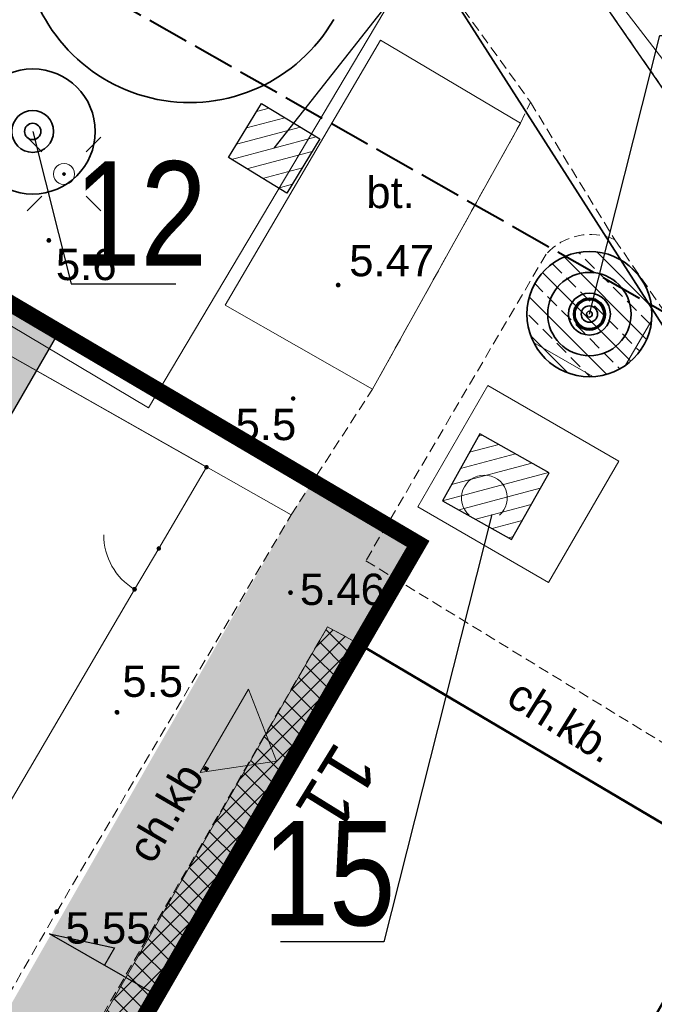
# Model space of a CAD drawing. Extents: x 5477758 to 5478333, y 5918235 to 5918502.
# Tile 125 of 130: x 5477956 to 5477971, y 5918447 to 5918471. Entities that reach past the tile are written whole.
import ezdxf
from ezdxf.enums import TextEntityAlignment as Align

# ---------------------------------------------------------------- set-up
doc = ezdxf.new("R2010")
doc.units = 0
doc.header["$LTSCALE"] = 0.25
doc.header["$PDSIZE"] = 0.75
for name, pattern in [('budynki akt$0$DASHED', [19.05, 12.7, -6.35]), ('PRZER1-1', [2, 1, -1]), ('PRZER2-1', [3, 2, -1]), ('PRZER3-1', [4, 3, -1]), ('PRZER4-1', [5, 4, -1]), ('tabelka$0$mapa PZT$0$xref$0$1753 Tchnologia.dwg$0${ Half Dash }', [0])]:
    doc.linetypes.add(name, pattern=pattern)
doc.layers.get('0').update_dxf_attribs({"linetype": 'CONTINUOUS', "lineweight": 13})
for name, color, linetype, lineweight in [('000_wejscia do budynków', 7, 'CONTINUOUS', 0), ('0_chodnik do naprawy', 7, 'CONTINUOUS', 0), ('0_NAWIERZCHNIA BEZPIECZNA Z PIASKU PŁUKANEGO', 35, 'CONTINUOUS', 0), ('0_NAWIERZCHNIA UTWARDZONA_CHODNIK', 254, 'CONTINUOUS', 0), ('0_PROJEKTOWANE OGRODZENIE', 7, 'CONTINUOUS', 0), ('A_GRANICA OPRACOWANIA', 7, 'CONTINUOUS', 0), ('GEPADR_O', 252, 'CONTINUOUS', 18), ('GESBZO', 252, 'CONTINUOUS', 50), ('GESDZI', 30, 'CONTINUOUS', 35), ('GESUZY', 252, 'PRZER1-1', 18), ('GSLINN', 252, 'CONTINUOUS', 18), ('GSLKRW', 252, 'CONTINUOUS', 25), ('GSPPRB', 252, 'CONTINUOUS', 20), ('GSSINN', 252, 'CONTINUOUS', 18), ('GSSINN_O', 252, 'CONTINUOUS', 18), ('GSSKOA', 252, 'PRZER3-1', 18), ('GSSKOD', 252, 'PRZER2-1', 18), ('GSSKOD_O', 252, 'PRZER2-1', 18), ('GULGPR', 252, 'CONTINUOUS', 18), ('GUPELA', 252, 'CONTINUOUS', 18), ('OT_Rzedna', 252, 'CONTINUOUS', 18), ('pomiar', 252, 'CONTINUOUS', 18), ('wysokosci', 252, 'CONTINUOUS', 18), ('zakres', 252, 'PRZER4-1', 50), ('ZZ_deskowanie', 170, 'CONTINUOUS', 60), ('ZZ_drzewo-nanoszone-recznie', 24, 'CONTINUOUS', 35), ('ZZ_ekran', 55, 'BATTING', 13), ('ZZ_grupa', 60, 'CONTINUOUS', 30), ('ZZ_grupa-krzewow-szraf', 60, 'CONTINUOUS', 13), ('ZZ_korona', 94, 'CONTINUOUS', 35), ('ZZ_nawadnianie', 150, 'CONTINUOUS', 9), ('ZZ_NSOD', 202, 'CONTINUOUS', 35), ('ZZ_numer-inwentaryzacyjny', 5, 'CONTINUOUS', 25), ('ZZ_SOD', 210, 'tabelka$0$mapa PZT$0$xref$0$1753 Tchnologia.dwg$0${ Half Dash }', 35), ('ZZ_średnica-pnia', 130, 'CONTINUOUS', 35)]:
    doc.layers.add(name, color=color, linetype=linetype, lineweight=lineweight)
doc.layers.add('0_PROJEKTOWANE SPADKI TERENU', color=7, linetype='CONTINUOUS')
doc.styles.add('GEO-INFO', font='arial.ttf')
doc.styles.add('zielen', font='ARIALN.TTF', dxfattribs={"height": 2.5})
doc.linetypes.add('BATTING', pattern='A,0.00254,-2.54,[134,ltypeshp.shx,S=2.54,R=0,X=-2.54,Y=0],-5.08,[134,ltypeshp.shx,S=2.54,R=180,X=2.54,Y=0],-2.54', length=10.16254)
pattern_1 = [(194.933, (5477837.84446, 5918344.9947), (0.08181636, -0.30677734), [])]

# ---------------------------------------------------------------- blocks, each defined once
blk = doc.blocks.new('OTRN')
at = {"linetype": 'Continuous', "lineweight": 13}
blk.add_hatch(color=0, dxfattribs=at).paths.add_polyline_path([(0, -0.091, 1), (0, 0.091, 1)])
at = {"color": 0, "linetype": 'Continuous', "lineweight": 13}
blk.add_circle((0, 0), 0.0906, dxfattribs=at)
blk = doc.blocks.new('KTOK04_500')
at = {"color": 0, "linetype": 'Continuous', "lineweight": 13}
blk.add_arc((3, 0), 3, 119.9816, 180, dxfattribs=at)
blk = doc.blocks.new('OTZK_1')
at = {"color": 0, "linetype": 'Continuous', "lineweight": 18}
blk.add_arc((0, 0), 1.1, 311.1859, 228.8141, dxfattribs=at)
blk = doc.blocks.new('SUEO')
blk.add_hatch(color=0).paths.add_polyline_path([(-0.002174, 0.089974), (0.023762, 0.086807), (0.042561, 0.0793), (0.060131, 0.066965), (0.076266, 0.047786), (0.086234, 0.025762), (0.089972, 0.002226), (0.088646, -0.015553), (0.081114, -0.038994), (0.066834, -0.060276), (0.049699, -0.075033), (0.027576, -0.085671), (0.004027, -0.08991), (-0.019639, -0.087831), (-0.040932, -0.080154), (-0.059082, -0.067892), (-0.073734, -0.051607), (-0.08374, -0.032979), (-0.089221, -0.011817), (-0.089063, 0.012951), (-0.082571, 0.035806), (-0.069528, 0.057148), (-0.048957, 0.075519), (-0.026898, 0.085887)])
at = {"color": 0}
for points in [[(-1.767767, 1.767767), (-1.06066, 1.06066)], [(1.767767, 1.767767), (1.06066, 1.06066)], [(-1.767767, -1.767767), (-1.06066, -1.06066)], [(1.767767, -1.767767), (1.06066, -1.06066)]]:
    blk.add_lwpolyline(points, dxfattribs=at)
blk = doc.blocks.new('OKRAG_PELNY')
at = {"color": 0}
blk.add_lwpolyline([(0, 0.5), (0.12941, 0.482963), (0.25, 0.433013), (0.353553, 0.353553), (0.433013, 0.25), (0.482963, 0.12941), (0.5, 0), (0.482963, -0.12941), (0.433013, -0.25), (0.353553, -0.353553), (0.25, -0.433013), (0.12941, -0.482963), (0, -0.5), (-0.12941, -0.482963), (-0.25, -0.433013), (-0.353553, -0.353553), (-0.433013, -0.25), (-0.482963, -0.12941), (-0.5, 0), (-0.482963, 0.12941), (-0.433013, 0.25), (-0.353553, 0.353553), (-0.25, 0.433013), (-0.12941, 0.482963)], close=True, dxfattribs=at)
blk = doc.blocks.new('drzewo-odreczne')
at = {"layer": 'ZZ_drzewo-nanoszone-recznie', "linetype": 'Continuous'}
for radius in [0.502, 0.196]:
    blk.add_circle((0, 0), radius, dxfattribs=at)
blk = doc.blocks.new('zw$2EFF')
at = {"lineweight": 18}
blk.add_hatch(color=256, dxfattribs=at).paths.add_polyline_path([(-0.771, 0.963), (0, 0), (0.77, 0.963)])
blk.add_lwpolyline([(-0.771, 0.963), (0.77, 0.963), (0, 0), (-0.771, 0.963)], dxfattribs=at)

msp = doc.modelspace()

# ---------------------------------------------------------------- hatches: boundary and pattern name
at = {"layer": '0_chodnik do naprawy'}
h = msp.add_hatch(dxfattribs=at)
h.set_pattern_fill('ANSI37', color=0, scale=0.1, style=0)
h.set_pattern_definition([(45, (0, 0), (-0.224506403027, 0.224506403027), []), (135, (0, 0), (-0.224506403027, -0.224506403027), [])])
h.paths.add_polyline_path([(5477964.141, 5918455.941), (5477963.369, 5918456.364), (5477946.91, 5918427.756), (5477947.596, 5918427.361)])
at = {"layer": '0_NAWIERZCHNIA BEZPIECZNA Z PIASKU PŁUKANEGO', "transparency": 33554559}
msp.add_hatch(color=256, dxfattribs=at).paths.add_polyline_path([(5477943.435, 5918450.298), (5477943.299, 5918450.376), (5477942.959, 5918453.455), (5477950.692, 5918466.889), (5477956.869, 5918463.337), (5477947.851, 5918447.759)])
at = {"layer": '0_NAWIERZCHNIA UTWARDZONA_CHODNIK', "transparency": 33554636}
msp.add_hatch(color=256, dxfattribs=at).paths.add_polyline_path([(5477962.493, 5918459.043), (5477957.044, 5918449.527), (5477951.796, 5918440.362), (5477947.988, 5918433.712), (5477937.075, 5918428.498), (5477936.605, 5918428.29), (5477938.473, 5918427.16), (5477943.438, 5918429.127), (5477945.135, 5918429.94), (5477945.396, 5918429.792), (5477945.658, 5918429.644), (5477944.382, 5918427.315), (5477942.909, 5918424.629), (5477944.585, 5918423.669), (5477946.91, 5918427.756), (5477947.596, 5918427.361), (5477965.541, 5918458.35), (5477963.011, 5918459.841)])
at = {"layer": 'ZZ_grupa-krzewow-szraf'}
h = msp.add_hatch(dxfattribs=at)
h.set_pattern_fill('ANSI31', color=256, scale=0.1, angle=90)
h.set_pattern_definition(pattern_1)
h.paths.add_polyline_path([(5477961.782, 5918468.907), (5477963.186, 5918468.053), (5477962.394, 5918466.752), (5477960.991, 5918467.606)])
h = msp.add_hatch(dxfattribs=at)
h.set_pattern_fill('ANSI31', color=256, scale=0.1, angle=90)
h.set_pattern_definition(pattern_1)
h.paths.add_polyline_path([(5477966.127, 5918459.385), (5477967.784, 5918458.456), (5477968.68, 5918460.055), (5477967.023, 5918460.984)])
at = {"layer": 'ZZ_nawadnianie', "ltscale": 0.15}
h = msp.add_hatch(dxfattribs=at)
h.set_pattern_fill('ANGLE', color=256)
h.set_pattern_definition([(59.933, (5477837.8445, 5918344.995), (-6.0451, 3.49957), [5.08, -1.905]), (149.933, (5477837.8445, 5918344.995), (-3.49957, -6.0451), [5.08, -1.905])])
edge = h.paths.add_edge_path()
edge.add_arc((5477969.649, 5918463.856), 1.5, 0, 360)
h = msp.add_hatch(dxfattribs=at)
h.set_pattern_fill('ANSI33', color=256, scale=0.1, angle=30)
h.set_pattern_definition([(134.933, (5477837.84446, 5918344.9947), (-0.4495376, -0.4484874), []), (134.933, (5477837.845, 5918345.4437), (-0.4495376, -0.4484874), [0.3175, -0.15875])])
edge = h.paths.add_edge_path()
edge.add_arc((5477969.649, 5918463.856), 1.5, 0, 360)

# ---------------------------------------------------------------- linework, layer by layer
at = {"layer": '0_chodnik do naprawy', "color": 0}
msp.add_lwpolyline([(5477964.141, 5918455.941), (5477963.369, 5918456.364), (5477946.91, 5918427.756), (5477947.596, 5918427.361), (5477964.141, 5918455.941)], dxfattribs=at)
at = {"layer": '0_PROJEKTOWANE OGRODZENIE', "lineweight": 30}
msp.add_lwpolyline([(5477942.959, 5918453.455), (5477950.692, 5918466.889), (5477956.869, 5918463.337), (5477947.851, 5918447.759), (5477943.435, 5918450.298), (5477943.299, 5918450.376), (5477942.959, 5918453.455)], dxfattribs=at)
at = {"layer": '0_PROJEKTOWANE SPADKI TERENU'}
msp.add_lwpolyline([(5477959.336, 5918447.498), (5477956.701, 5918449.006), (5477958.256, 5918448.665), (5477958.019, 5918448.251)], dxfattribs=at)
at = {"layer": 'A_GRANICA OPRACOWANIA', "color": 1, "linetype": 'budynki akt$0$DASHED', "ltscale": 0.1, "const_width": 0.4}
msp.add_lwpolyline([(5477924.666, 5918437.385), (5477923.68, 5918435.693), (5477947.085, 5918422.232), (5477949.411, 5918426.304), (5477947.596, 5918427.361), (5477964.141, 5918455.941), (5477965.541, 5918458.35), (5477956.078, 5918463.925), (5477947.799, 5918468.803), (5477947.799, 5918468.803), (5477943.997, 5918471.043), (5477943.489, 5918470.182), (5477933.716, 5918453.151), (5477933.004, 5918451.909), (5477924.666, 5918437.385)], dxfattribs=at)
at = {"layer": 'GESBZO', "linetype": 'Continuous', "lineweight": 50}
msp.add_lwpolyline([(5477947.596, 5918427.361), (5477964.141, 5918455.941), (5477973.257, 5918450.553), (5477957.124, 5918422.592), (5477958.789, 5918421.465), (5477950.46, 5918406.9), (5477941.35, 5918412.22), (5477949.411, 5918426.304)], close=True, dxfattribs=at)
at = {"layer": 'GESDZI', "linetype": 'Continuous'}
for points in [[(5477956.852, 5918483.668), (5477963.46, 5918476), (5477971.4, 5918463.59), (5477981.759, 5918442.93)], [(5477981.759, 5918442.93), (5477971.4, 5918463.59), (5477963.46, 5918476), (5477956.852, 5918483.668)]]:
    msp.add_lwpolyline(points, dxfattribs=at)
at = {"layer": 'GESUZY', "linetype": 'PRZER1-1', "lineweight": 18, "ltscale": 0.5}
for points in [[(5477956.852, 5918483.668), (5477963.46, 5918476), (5477971.4, 5918463.59), (5477981.759, 5918442.93)], [(5477981.759, 5918442.93), (5477971.4, 5918463.59), (5477963.46, 5918476), (5477956.852, 5918483.668)]]:
    msp.add_lwpolyline(points, dxfattribs=at)
at = {"layer": 'GSLINN', "linetype": 'Continuous', "lineweight": 18}
msp.add_lwpolyline([(5477948.233, 5918467.115), (5477962.493, 5918459.043)], dxfattribs=at)
at = {"layer": 'GSLKRW', "linetype": 'Continuous', "lineweight": 25}
msp.add_lwpolyline([(5477984.675, 5918448.07, 0.085053), (5477983.326, 5918451.046), (5477978.858, 5918458.003), (5477972.884, 5918467.137), (5477964.404, 5918479.383)], format="xyb", dxfattribs=at)
at = {"layer": 'GSPPRB', "linetype": 'Continuous', "lineweight": 20}
msp.add_point((5477964.141, 5918455.941), dxfattribs=at)
at = {"layer": 'GSSINN', "linetype": 'Continuous', "lineweight": 18}
msp.add_lwpolyline([(5477964.635, 5918470.422), (5477967.996, 5918468.433), (5477964.446, 5918462.055), (5477960.917, 5918464.068)], close=True, dxfattribs=at)
at = {"layer": 'GSSKOA', "linetype": 'PRZER3-1', "lineweight": 18, "ltscale": 0.5}
msp.add_lwpolyline([(5477984.676, 5918448.072, 0.084576), (5477983.33, 5918451.05), (5477978.86, 5918458), (5477972.88, 5918467.14), (5477964.404, 5918479.383)], format="xyb", dxfattribs=at)
at = {"layer": 'GSSKOD', "linetype": 'PRZER2-1', "lineweight": 18, "ltscale": 0.5}
for points in [[(5477957.805, 5918483.128), (5477958.203, 5918482.622), (5477963.336, 5918475.72), (5477968.236, 5918468.933), (5477970.258, 5918465.638), (5477974.812, 5918459.035), (5477978.364, 5918453.259), (5477980.276, 5918449.561), (5477981.34, 5918447.144), (5477982.062, 5918445.034), (5477982.307, 5918443.897)], [(5477924.632, 5918422.726), (5477928.468, 5918424.674), (5477937.092, 5918428.506), (5477941.728, 5918430.721), (5477947.221, 5918436.084), (5477951.574, 5918440.386), (5477956.873, 5918449.535), (5477962.493, 5918459.043), (5477964.446, 5918462.055), (5477967.996, 5918468.433), (5477968.236, 5918468.933)], [(5477963.369, 5918456.364), (5477953.957, 5918440.129), (5477943.324, 5918421.46), (5477943.065, 5918421.081), (5477945.62, 5918419.676), (5477944.34, 5918417.44), (5477941.721, 5918418.806)]]:
    msp.add_lwpolyline(points, dxfattribs=at)
for points in [[(5477984.675, 5918448.07, 0.085053), (5477983.326, 5918451.046), (5477978.858, 5918458.003), (5477972.884, 5918467.137), (5477964.404, 5918479.383)], [(5477970.258, 5918465.638, 0.325645), (5477968.612, 5918465.293), (5477964.287, 5918457.946)], [(5477964.287, 5918457.946), (5477974.857, 5918451.467, -0.191303), (5477977.119, 5918444.664, -0.067534), (5477975.879, 5918437.577), (5477970.144, 5918427.702), (5477965.273, 5918420.409), (5477963.954, 5918418.054), (5477956.135, 5918403.788)], [(5477954.279, 5918404.806), (5477974.493, 5918439.999, 0.092657), (5477975.121, 5918446.676, 0.188707), (5477973.696, 5918450.211), (5477973.257, 5918450.553), (5477964.141, 5918455.941), (5477963.369, 5918456.364)]]:
    msp.add_lwpolyline(points, format="xyb", dxfattribs=at)
at = {"layer": 'GULGPR', "linetype": 'Continuous', "lineweight": 18}
msp.add_lwpolyline([(5477963.951, 5918479.64), (5477971.628, 5918469.679), (5477977.854, 5918457.317), (5477983.634, 5918446.418), (5477983.67, 5918446.299)], dxfattribs=at)
at = {"layer": 'OT_Rzedna', "color": 7}
for p in [(5477963.623, 5918464.554), (5477962.544, 5918461.832), (5477959.32, 5918458.24), (5477958.74, 5918457.26), (5477962.48, 5918457.18), (5477958.32, 5918454.314)]:
    msp.add_point(p, dxfattribs=at)
at = {"layer": 'pomiar', "linetype": 'Continuous', "lineweight": 18, "flags": 128}
for points in [[(5477948.233, 5918467.115), (5477960.464, 5918460.186), (5477959.32, 5918458.24)], [(5477946.519, 5918455.814), (5477954.984, 5918450.859), (5477958.74, 5918457.26)]]:
    msp.add_lwpolyline(points, dxfattribs=at)
at = {"layer": 'pomiar', "linetype": 'Continuous', "lineweight": 13, "flags": 128}
msp.add_lwpolyline([(5477958.74, 5918457.26), (5477959.32, 5918458.24)], dxfattribs=at)
at = {"layer": 'zakres', "linetype": 'PRZER4-1', "lineweight": 40}
msp.add_lwpolyline([(5477963.54, 5918377.848), (5477941.504, 5918392.244), (5477979.546, 5918459.295), (5477938.033, 5918482.848), (5477904.167, 5918427.813), (5477915.775, 5918420.837), (5477872.982, 5918351.171), (5477887.852, 5918340.978), (5477923.836, 5918315.921)], close=True, dxfattribs=at)
at = {"layer": 'ZZ_deskowanie', "linetype": 'Continuous', "ltscale": 0.1}
msp.add_circle((5477969.649, 5918463.856, 10.18), 0.367, dxfattribs=at)
at = {"layer": 'ZZ_ekran', "ltscale": 0.15}
msp.add_lwpolyline([(5477949.131, 5918467.532), (5477959.073, 5918461.612), (5477965.625, 5918472.615)], dxfattribs=at)
at = {"layer": 'ZZ_ekran', "ltscale": 0.15, "elevation": 10.18}
msp.add_lwpolyline([(5477965.534, 5918459.239), (5477967.215, 5918462.144), (5477970.352, 5918460.328), (5477968.671, 5918457.423)], close=True, dxfattribs=at)
at = {"layer": 'ZZ_grupa', "elevation": 10.3}
msp.add_lwpolyline([(5477961.782, 5918468.907), (5477963.186, 5918468.053), (5477962.394, 5918466.752), (5477960.991, 5918467.606)], close=True, dxfattribs=at)
at = {"layer": 'ZZ_grupa'}
msp.add_lwpolyline([(5477966.127, 5918459.385), (5477967.784, 5918458.456), (5477968.68, 5918460.055), (5477967.023, 5918460.984), (5477966.127, 5918459.385)], dxfattribs=at)
at = {"layer": 'ZZ_korona'}
for centre, radius in [((5477956.297, 5918468.233), 1.5), ((5477969.649, 5918463.856), 1)]:
    msp.add_circle(centre, radius, dxfattribs=at)
msp.add_arc((5477960.06, 5918472.926, 10.12), 4, 45.8693, 329.8191, dxfattribs=at)
at = {"layer": 'ZZ_NSOD', "ltscale": 0.15}
msp.add_circle((5477969.649, 5918463.856, 10.18), 0.345, dxfattribs=at)
at = {"layer": 'ZZ_numer-inwentaryzacyjny'}
for points in [[(5477962.088, 5918467.83), (5477967.058, 5918474.153), (5477969.533, 5918474.153)], [(5477969.649, 5918463.856), (5477971.34, 5918470.532), (5477973.344, 5918470.532)], [(5477956.297, 5918468.233), (5477957.223, 5918464.579), (5477959.732, 5918464.579)], [(5477967.312, 5918459.051), (5477964.717, 5918448.811), (5477962.242, 5918448.811)]]:
    msp.add_lwpolyline(points, dxfattribs=at)
at = {"layer": 'ZZ_SOD', "ltscale": 0.15}
msp.add_circle((5477969.649, 5918463.856, 10.18), 1.5, dxfattribs=at)
at = {"layer": 'ZZ_średnica-pnia', "ltscale": 0.15}
msp.add_circle((5477969.649, 5918463.856, 10.18), 0.07, dxfattribs=at)

# ---------------------------------------------------------------- block references
at = {"layer": '000_wejscia do budynków', "lineweight": 0, "xscale": -1.5, "yscale": 1.5, "zscale": 1.5, "rotation": 59.93299828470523}
msp.add_blockref('zw$2EFF', (5477962.145, 5918453.144), dxfattribs=at)
at = {"layer": 'GUPELA', "lineweight": 18, "xscale": 0.5, "yscale": 0.5}
for name, p in [('SUEO', (5477957.048, 5918467.213, 10.15)), ('OKRAG_PELNY', (5477957.048, 5918467.213, 10.16))]:
    msp.add_blockref(name, p, dxfattribs=at)
at = {"layer": 'OT_Rzedna', "color": 7, "linetype": 'Continuous', "xscale": 0.5, "yscale": 0.5, "zscale": 0.5}
for p in [(5477956.684, 5918465.625), (5477963.623, 5918464.554), (5477962.544, 5918461.832), (5477960.464, 5918460.186), (5477959.32, 5918458.24), (5477958.74, 5918457.26), (5477962.48, 5918457.18), (5477958.32, 5918454.314), (5477956.873, 5918449.535)]:
    msp.add_blockref('OTRN', p, dxfattribs=at)
at = {"layer": 'pomiar', "linetype": 'Continuous', "xscale": 0.5, "yscale": 0.5, "zscale": 0.5}
msp.add_blockref('OTZK_1', (5477967.13, 5918459.448), dxfattribs=at)
at = {"layer": 'pomiar', "linetype": 'Continuous', "xscale": 0.5, "yscale": 0.5, "zscale": 0.5, "rotation": 59.38}
msp.add_blockref('KTOK04_500', (5477958.74, 5918457.26), dxfattribs=at)
at = {"layer": 'ZZ_drzewo-nanoszone-recznie', "rotation": 98.49156574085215}
for p in [(5477956.297, 5918468.233), (5477969.649, 5918463.856)]:
    msp.add_blockref('drzewo-odreczne', p, dxfattribs=at)

# ---------------------------------------------------------------- texts
at = {"layer": 'GEPADR_O', "linetype": 'Continuous', "lineweight": 0, "style": 'GEO-INFO'}
msp.add_text('11', height=1.25, rotation=238.2413, dxfattribs=at).set_placement((5477964.645, 5918453.007), align=Align.TOP_LEFT)
at = {"layer": 'GSSINN_O', "linetype": 'Continuous', "lineweight": 0, "style": 'GEO-INFO'}
msp.add_text('bt.', height=0.75, dxfattribs=at).set_placement((5477964.879, 5918466.786), align=Align.MIDDLE)
at = {"layer": 'GSSKOD_O', "linetype": 'Continuous', "lineweight": 0, "style": 'GEO-INFO'}
for rotation, p in [(328.134, (5477969.004, 5918454.126)), (59.7505, (5477959.539, 5918452.044))]:
    msp.add_text('ch.kb.', height=0.75, rotation=rotation, dxfattribs=at).set_placement(p, align=Align.MIDDLE)
at = {"layer": 'wysokosci', "style": 'GEO-INFO'}
for s, p in [('5.6', (5477956.853, 5918465.421)), ('5.47', (5477963.888, 5918465.514)), ('5.5', (5477961.162, 5918461.586)), ('5.46', (5477962.705, 5918457.635)), ('5.5', (5477958.446, 5918455.433)), ('5.55', (5477957.084, 5918449.521))]:
    msp.add_text(s, height=0.75, dxfattribs=at).set_placement(p, align=Align.TOP_LEFT)
at = {"layer": 'wysokosci', "color": 7, "style": 'GEO-INFO'}
for s, p in [('5.6', (5477956.853, 5918465.421)), ('5.47', (5477963.888, 5918465.514)), ('5.5', (5477961.162, 5918461.586)), ('5.46', (5477962.705, 5918457.635)), ('5.5', (5477958.446, 5918455.433)), ('5.55', (5477957.084, 5918449.521))]:
    msp.add_text(s, height=0.75, dxfattribs=at).set_placement(p, align=Align.TOP_LEFT)
at = {"layer": 'ZZ_numer-inwentaryzacyjny', "linetype": 'Continuous', "char_height": 2.5, "width": 3.31586, "attachment_point": 1, "style": 'zielen'}
for s, insert in [('12', (5477957.29, 5918467.518)), ('15', (5477961.812, 5918451.708))]:
    msp.add_mtext(s, dxfattribs=dict(at, insert=insert))

doc.saveas('drawing.dxf')
